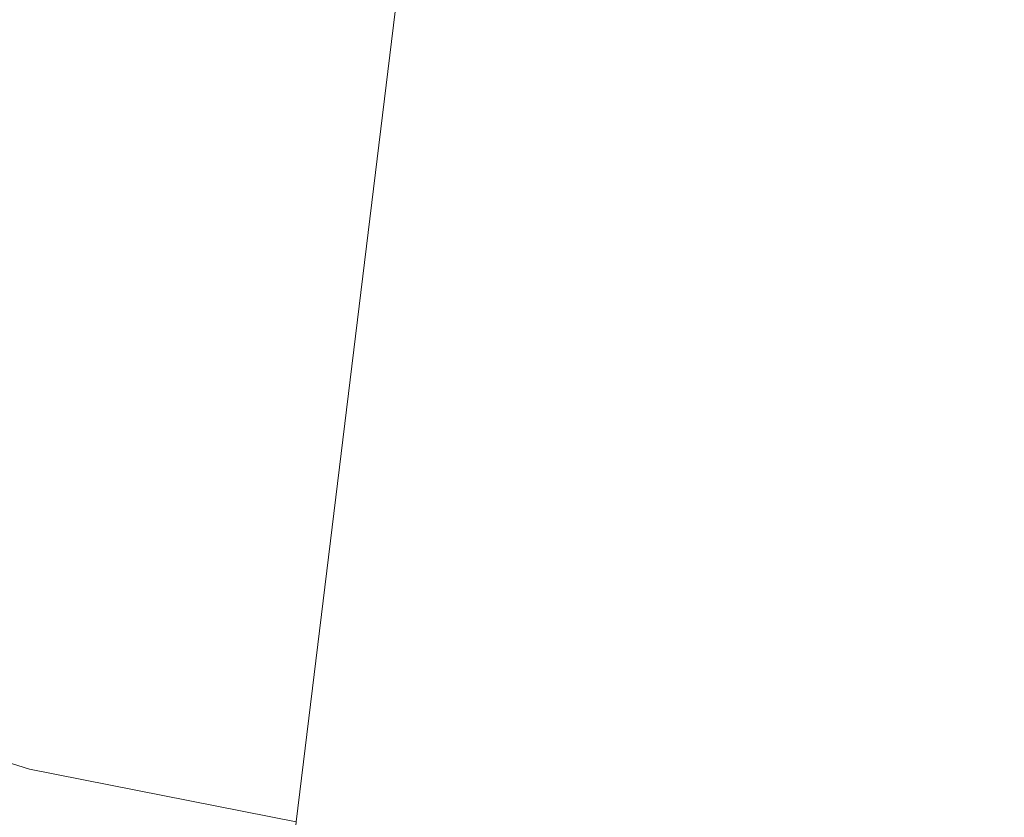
# Model space of a CAD drawing. Extents: x 126429 to 133038, y 413091 to 414846.
# Tile 77 of 256: x 127581 to 127634, y 413578 to 413621. Entities that reach past the tile are written whole.
import ezdxf

# ---------------------------------------------------------------- set-up
doc = ezdxf.new("R2010")
doc.units = 0
for name, color, linetype, lineweight in [('B-ME-GR-GRAS-GV', 60, 'Continuous', 13), ('B-ME-OB-OEVERVOORZIENING-G', 7, 'Continuous', 18), ('B-ME-OG-WATER_RIVIER-GV', 130, 'Continuous', 18)]:
    doc.layers.add(name, color=color, linetype=linetype, lineweight=lineweight)

msp = doc.modelspace()

# ---------------------------------------------------------------- linework, layer by layer
at = {"layer": 'B-ME-GR-GRAS-GV'}
msp.add_polyline3d([(127492.551, 413607.163, 0.7), (127509.779, 413603.429, 0.7), (127518.095, 413600.541, 0.7), (127525.252, 413599.423, 0.7), (127533.052, 413597.456, 0.7), (127539.128, 413595.445, 0.7), (127547.239, 413592.433, 0.7), (127555.351, 413589.447, 0.7), (127569.063, 413584.838, 0.7), (127581.545, 413580.911, 0.7), (127595.974, 413578.064, 0.7), (127595.738, 413575.346, 1.336), (127594.279, 413575.703, 1.336), (127588.222, 413576.588, 1.494), (127584.53, 413576.704, 1.494), (127579.556, 413577.83, 1.377), (127562.414, 413584.417, 1.422), (127550.664, 413588.789, 1.107), (127546.671, 413590.915, 0.969), (127537.027, 413594.766, 1.207), (127525.725, 413598.012, 1.332), (127515.114, 413600.232, 1.344), (127504.026, 413602.74, 1.507), (127495.76, 413604.344, 1.594)], dxfattribs=at)
at = {"layer": 'B-ME-OB-OEVERVOORZIENING-G'}
msp.add_polyline3d([(127492.551, 413607.163, 0.7), (127509.779, 413603.429, 0.7), (127518.095, 413600.541, 0.7), (127525.252, 413599.423, 0.7), (127533.052, 413597.456, 0.7), (127539.128, 413595.445, 0.7), (127547.239, 413592.433, 0.7), (127555.351, 413589.447, 0.7), (127569.063, 413584.838, 0.7), (127581.545, 413580.911, 0.7), (127595.974, 413578.064, 0.7)], dxfattribs=at)
at = {"layer": 'B-ME-OG-WATER_RIVIER-GV'}
for points in [[(127602.7927, 413633.9131, 0.7), (127595.974, 413578.064, 0.7), (127581.545, 413580.911, 0.7), (127569.063, 413584.838, 0.7)], [(127595.974, 413578.064, 0.7), (127602.7927, 413633.9131, 0.7), (127605.6496, 413632.8892, 0.7), (127623.223, 413626.1504, 0.7), (127623.6696, 413626.1266, 0.7), (127624.3539, 413626.4878, 0.7), (127626.6681, 413625.4847, 0.7), (127635.9881, 413622.6602, 0.7)]]:
    msp.add_polyline3d(points, dxfattribs=at)

doc.saveas('drawing.dxf')
